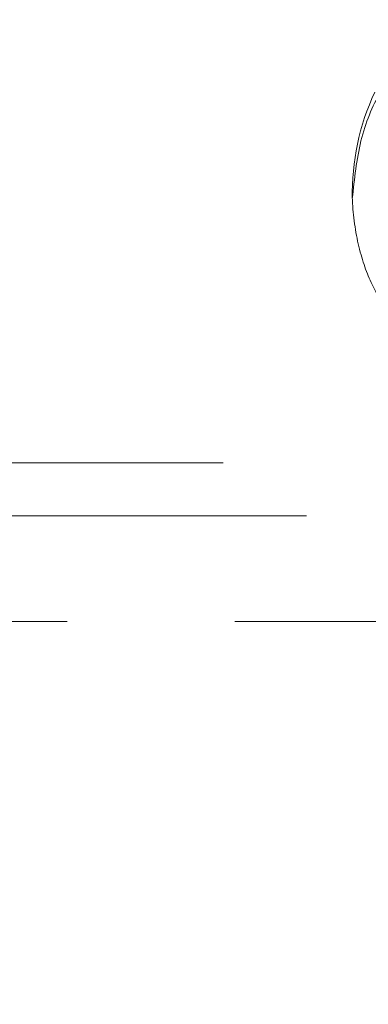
# Model space of a CAD drawing. Header units: millimetres. Extents: x 373 to 928, y 275 to 747.
# Tile 27 of 117: x 452.03 to 453.35, y 394.51 to 398.24. Entities that reach past the tile are written whole.
import ezdxf

# ---------------------------------------------------------------- set-up
doc = ezdxf.new("R2010")
doc.units = ezdxf.units.MM
doc.linetypes.add('HIDDEN', pattern=[1.905, 1.27, -0.635])

msp = doc.modelspace()

# ---------------------------------------------------------------- linework, layer by layer
at = {"color": 7, "linetype": 'HIDDEN', "lineweight": 18}
for p, q in [((451.5298, 396.5644), (458.3298, 396.5644)), ((458.8298, 396.3644), (451.0298, 396.3644)), ((450.9387, 395.9644), (458.9298, 395.9644))]:
    msp.add_line(p, q, dxfattribs=at)
at = {"color": 7, "linetype": 'Continuous', "lineweight": 25}
msp.add_arc((454.9298, 374.7659), 25, 96.3701, 245.16541, dxfattribs=at)
at = {"color": 7, "linetype": 'HIDDEN', "lineweight": 18}
for centre, radius, start, end in [((454.9298, 374.7659), 24.6, 92.56286, 247.2618), ((454.1992, 397.5837), 0.9112, 155.0202, 181.1468)]:
    msp.add_arc(centre, radius, start, end, dxfattribs=at)
for points, knots in [([(453.2881, 397.5654), (453.2961, 397.64), (453.312, 397.7892), (453.3899, 397.979), (453.4966, 398.1057), (453.6216, 398.1503), (453.7463, 398.1057), (453.8537, 397.979), (453.9291, 397.7892), (453.9625, 397.5654), (453.9506, 397.3416), (453.8968, 397.152), (453.8107, 397.0246), (453.7082, 396.9823), (453.614, 397.0144), (453.5699, 397.0901), (453.5523, 397.1201)], [0, 0, 0, 0, 0.07322, 0.14644, 0.219659, 0.292879, 0.366099, 0.439319, 0.512539, 0.585759, 0.658978, 0.732198, 0.805418, 0.878638, 0.951858, 1, 1, 1, 1]), ([(453.6685, 397.1388), (453.6476, 397.1201), (453.6028, 397.0799), (453.5242, 397.074), (453.4433, 397.1153), (453.3711, 397.2114), (453.316, 397.3515), (453.2932, 397.4784), (453.2889, 397.5522), (453.2881, 397.5654)], [0, 0, 0, 0, 0.1323204, 0.2840517, 0.4450723, 0.6111933, 0.7802102, 0.9607573, 1, 1, 1, 1])]:
    msp.add_open_spline(points, degree=3, knots=knots, dxfattribs=at)

doc.saveas('drawing.dxf')
